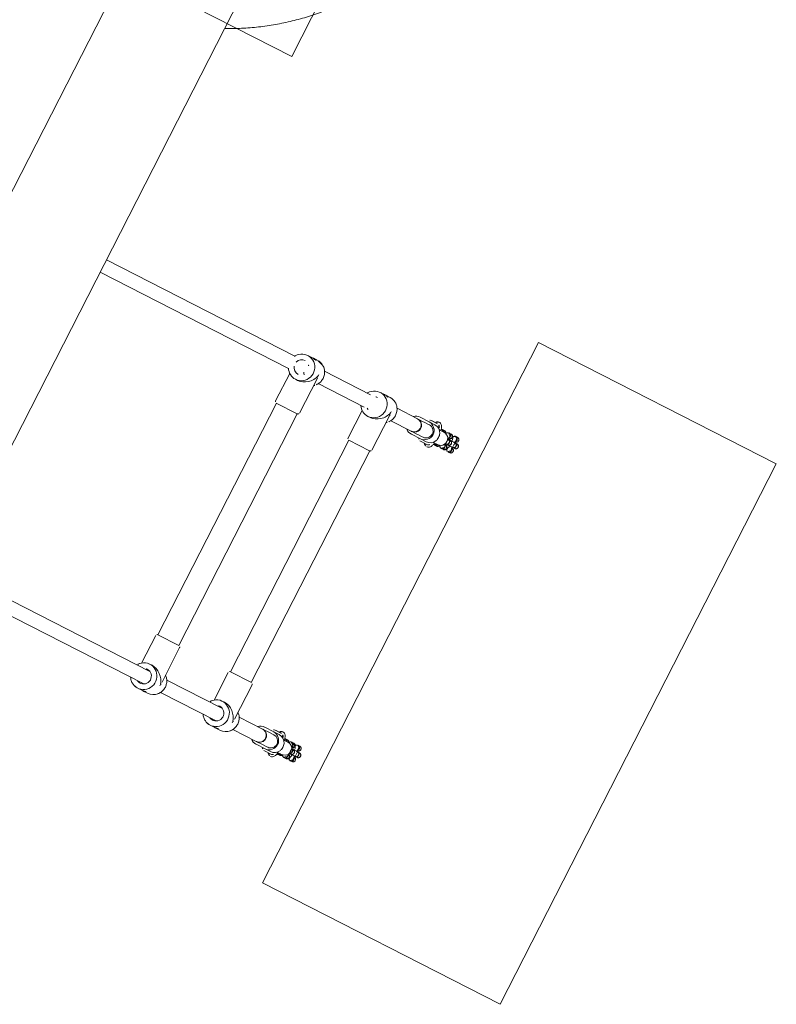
# Model space of a CAD drawing. Extents: x 5459245 to 5462690, y 5971016 to 5972523.
# Tile 84 of 198: x 5462451.503 to 5462452.376, y 5972209.974 to 5972211.11. Entities that reach past the tile are written whole.
import ezdxf

# ---------------------------------------------------------------- set-up
doc = ezdxf.new("R2010")
doc.units = 0
doc.layers.add('A_MAŁA ARCHITEKTURA', color=195, linetype='CONTINUOUS', lineweight=9)

# ---------------------------------------------------------------- blocks, each defined once
blk = doc.blocks.new('A$C43995eb0')
at = {"layer": 'A_MAŁA ARCHITEKTURA'}
for p, q in [((4300.6, 861.4), (5000.6, 861.4)), ((4300.6, 861.4), (4300.6, 553.6)), ((5000.6, 861.4), (5000.6, 553.6)), ((4300.6, 553.6), (5000.6, 553.6)), ((3836.6, 150), (4136.6, 150)), ((4136.6, 150), (4136.6, -150))]:
    blk.add_line(p, q, dxfattribs=at)
at = {"layer": 'A_MAŁA ARCHITEKTURA', "linetype": 'Continuous'}
for p, q in [((4447.6, 523), (4447.6, 520.3)), ((4453.6, 520.3), (4453.6, 523)), ((4847.6, 523.4), (4847.6, 523.3)), ((4847.6, 523.3), (4847.6, 520.9)), ((4853.6, 523.3), (4853.6, 523.4)), ((4853.6, 520.9), (4853.6, 523.3)), ((4440.6, 520), (4440.6, 518.1)), ((4440.6, 512), (4440.6, 509.3)), ((4446.6, 511), (4446.6, 511.9)), ((4447.6, 514.2), (4447.6, 511.5)), ((4453.6, 511.5), (4453.6, 514.2)), ((4454.6, 512), (4454.6, 511)), ((4460.6, 518.1), (4460.6, 520)), ((4460.6, 509.3), (4460.6, 512)), ((4840.6, 520), (4840.6, 518.3)), ((4840.6, 512.6), (4840.6, 510.1)), ((4847.6, 515.2), (4847.6, 515.1)), ((4847.6, 515.1), (4847.6, 513.2)), ((4853.6, 515.1), (4853.6, 515.2)), ((4853.6, 513.3), (4853.6, 515.1)), ((4860.6, 518.3), (4860.6, 520)), ((4860.6, 510.1), (4860.6, 512.6)), ((4440.6, 503.1), (4440.6, 500.4)), ((4442.6, 503.5), (4442.6, 498.2)), ((4458.6, 498.2), (4458.6, 503.5)), ((4460.6, 500.4), (4460.6, 503.1)), ((4840.6, 504.4), (4840.6, 501.8)), ((4842.6, 505.9), (4842.6, 500.8)), ((4842.6, 500.8), (4842.6, 500.3)), ((4858.6, 500.8), (4858.6, 505.9)), ((4858.6, 500.3), (4858.6, 500.8)), ((4860.6, 501.8), (4860.6, 504.4)), ((4437.2, 491.3), (4437.1, 491.2)), ((4437.1, 491.2), (4437.1, 485.5)), ((4437.2, 484.2), (4437.2, 492.5)), ((4439.6, 482.8), (4439.6, 490.3)), ((4440.8, 499.7), (4440.9, 499.2)), ((4442.6, 498.2), (4442.6, 497.7)), ((4458.6, 497.7), (4458.6, 498.2)), ((4460.3, 499.2), (4460.5, 499.7)), ((4461.6, 482.8), (4461.6, 490.3)), ((4464.1, 493.3), (4464, 493.3)), ((4464.1, 493.3), (4464.1, 483.3)), ((4837.2, 493.6), (4837.1, 493.5)), ((4837.1, 493.5), (4837.1, 487.8)), ((4837.2, 486.5), (4837.2, 494.8)), ((4839.6, 486), (4839.6, 493)), ((4861.6, 486), (4861.6, 493)), ((4864.1, 495.7), (4864, 495.6)), ((4864.1, 495.7), (4864.1, 485.7)), ((4437.1, 485.5), (4437.2, 485.4)), ((4439.6, 482.8), (4439.6, 471.1)), ((4442.6, 484.7), (4442.6, 483.4)), ((4442.6, 483.4), (4442.6, 477.9)), ((4442.6, 477.9), (4442.6, 476.7)), ((4442.6, 477.9), (4442.6, 476.7)), ((4458.6, 483.4), (4458.6, 484.7)), ((4458.6, 477.9), (4458.6, 483.4)), ((4458.6, 476.7), (4458.6, 477.9)), ((4458.6, 477.9), (4458.6, 476.7)), ((4461.6, 471.1), (4461.6, 482.8)), ((4464, 483.4), (4464.1, 483.3)), ((4837.1, 487.8), (4837.2, 487.8)), ((4839.6, 486), (4839.6, 474.3)), ((4842.6, 487.9), (4842.6, 486.7)), ((4842.6, 486.7), (4842.6, 481.3)), ((4842.6, 481.3), (4842.6, 480.2)), ((4842.6, 481.3), (4842.6, 480.2)), ((4842.6, 480.2), (4842.6, 474.7)), ((4858.6, 486.7), (4858.6, 487.9)), ((4858.6, 481.3), (4858.6, 486.7)), ((4858.6, 480.2), (4858.6, 481.3)), ((4858.6, 481.3), (4858.6, 480.2)), ((4858.6, 474.7), (4858.6, 480.2)), ((4861.6, 474.3), (4861.6, 486)), ((4864, 485.7), (4864.1, 485.7)), ((4442.6, 476.7), (4442.6, 471.1)), ((4442.6, 471.1), (4442.6, 469.9)), ((4442.6, 469.9), (4442.6, 469.3)), ((4442.6, 469.3), (4442.6, 442.8)), ((4458.6, 471.1), (4458.6, 476.7)), ((4458.6, 469.9), (4458.6, 471.1)), ((4458.6, 469.3), (4458.6, 469.9)), ((4458.6, 442.8), (4458.6, 469.3)), ((4842.6, 474.7), (4842.6, 473.6)), ((4842.6, 474.7), (4842.6, 474.3)), ((4842.6, 473.6), (4842.6, 473.1)), ((4842.6, 473.1), (4842.6, 442.8)), ((4858.6, 473.6), (4858.6, 474.7)), ((4858.6, 474.7), (4858.6, 474.3)), ((4858.6, 473.1), (4858.6, 473.6)), ((4858.6, 442.8), (4858.6, 473.1)), ((4449.6, 438.3), (4449.6, 438.8)), ((4498.7, 439), (4454.3, 439)), ((4500.6, 436.7), (4500.6, 437.1)), ((4800.6, 437), (4500.6, 437)), ((4500.6, 409.9), (4500.6, 436.7)), ((4800.6, 437.1), (4800.6, 409.9)), ((4847, 439), (4802.5, 439)), ((4851.6, 438.8), (4851.6, 438.3)), ((4435.1, 429.9), (4435.1, 424.4)), ((4435.1, 422.6), (4435.1, 417.1)), ((4842.6, 421.1), (4842.6, 349)), ((4858.6, 348.9), (4858.6, 421.1)), ((4865.5, 427.9), (4865.5, 427.8)), ((4866.1, 424.4), (4866.1, 429.9)), ((4866.1, 417.1), (4866.1, 422.6)), ((4466.1, 417.1), (4466.1, 419.9)), ((4500.6, 410), (4800.6, 410)), ((4835.1, 419.9), (4835.1, 417.1)), ((4442.6, 408.4), (4442.6, 349)), ((4458.6, 348.9), (4458.6, 408.4)), ((4463, 408), (4498.7, 408)), ((4802.5, 408), (4838.3, 408)), ((4449.6, 344.5), (4449.6, 345)), ((4498.7, 345.2), (4454.3, 345.2)), ((4500.6, 342.9), (4500.6, 343.3)), ((4800.6, 343.2), (4500.6, 343.2)), ((4500.6, 316.1), (4500.6, 342.9)), ((4800.6, 343.3), (4800.6, 316.1)), ((4847, 345.2), (4802.5, 345.2)), ((4851.6, 345), (4851.6, 344.5)), ((4435.1, 336), (4435.1, 330.6)), ((4865.5, 334.1), (4865.5, 334)), ((4866.1, 330.6), (4866.1, 336)), ((4435.1, 328.8), (4435.1, 323.3)), ((4466.1, 323.3), (4466.1, 326.1)), ((4835.1, 326.1), (4835.1, 323.3)), ((4842.6, 327.3), (4842.6, 66.5)), ((4858.6, 66.5), (4858.6, 327.3)), ((4866.1, 323.3), (4866.1, 328.8)), ((4442.6, 310.4), (4442.6, 66.5)), ((4458.6, 66.5), (4458.6, 310.4)), ((4463, 314.2), (4498.7, 314.2)), ((4500.6, 316.2), (4800.6, 316.2)), ((4802.5, 314.2), (4838.3, 314.2)), ((4282.9, 66.5), (4043.6, 66.5)), ((5117.4, 66.5), (4282.9, 66.5)), ((4043.6, -66.5), (4282.9, -66.5)), ((4282.9, -66.5), (5117.4, -66.5))]:
    blk.add_line(p, q, dxfattribs=at)
at = {"layer": 'A_MAŁA ARCHITEKTURA', "linetype": 'Continuous', "flags": 128}
for points in [[(4442.6, 404.2), (4442.2, 404.5), (4440.3, 405.9), (4438.7, 407.6), (4437.3, 409.4), (4436.3, 411.5), (4435.5, 413.7), (4435.2, 416), (4435.2, 418.3), (4435.5, 420.6), (4436.3, 422.8), (4437.3, 424.8), (4438.7, 426.7), (4440.3, 428.4), (4442.2, 429.8), (4444.3, 430.9), (4446.5, 431.7), (4448.9, 432.1), (4451.2, 432.2), (4453.6, 431.9), (4455.9, 431.3), (4458, 430.4), (4460, 429.1), (4461.8, 427.6), (4463.3, 425.8), (4464.5, 423.8), (4465.4, 421.7), (4466, 419.4), (4466.1, 417.1), (4466.1, 417.1)], [(4839.8, 406.4), (4838.3, 408), (4837, 409.9), (4836.1, 412), (4835.4, 414.3), (4835.2, 416.6), (4835.2, 418.9), (4835.7, 421.1), (4836.5, 423.3), (4837.6, 425.3), (4839.1, 427.2), (4840.8, 428.8), (4842.7, 430.1), (4844.8, 431.1), (4847.1, 431.8), (4849.5, 432.2), (4851.8, 432.2), (4854.2, 431.8), (4856.4, 431.1), (4858.6, 430.1), (4860.5, 428.8), (4862.2, 427.2), (4863.7, 425.3), (4864.8, 423.3), (4865.6, 421.1), (4866, 418.9), (4866.1, 417.1)], [(4858.6, 413.1), (4859.2, 414.5), (4859.6, 416.3), (4859.6, 418), (4859.2, 419.8), (4858.5, 421.4), (4857.5, 422.8), (4856.2, 424.1), (4854.6, 425), (4852.9, 425.6), (4851.1, 425.9), (4849.3, 425.8), (4847.5, 425.3), (4845.9, 424.6), (4844.4, 423.5), (4843.3, 422.1), (4842.4, 420.6), (4841.8, 418.9), (4841.6, 417.1), (4841.6, 417.1)], [(4443.1, 310.2), (4442.2, 310.7), (4440.3, 312.1), (4438.7, 313.7), (4437.3, 315.6), (4436.3, 317.7), (4435.5, 319.9), (4435.2, 322.2), (4435.2, 324.5), (4435.5, 326.8), (4436.3, 329), (4437.3, 331), (4438.7, 332.9), (4440.3, 334.6), (4442.2, 336), (4444.3, 337.1), (4446.5, 337.9), (4448.9, 338.3), (4451.2, 338.4), (4453.6, 338.1), (4455.9, 337.5), (4458, 336.6), (4460, 335.3), (4461.8, 333.8), (4463.3, 332), (4464.5, 330), (4465.4, 327.9), (4466, 325.6), (4466.1, 323.3), (4466.1, 323.3)], [(4456.8, 329.7), (4455.4, 328.6), (4454.5, 328.1)], [(4839.8, 312.6), (4838.3, 314.2), (4837, 316.1), (4836.1, 318.2), (4835.4, 320.5), (4835.2, 322.8), (4835.2, 325.1), (4835.7, 327.3), (4836.5, 329.5), (4837.6, 331.5), (4839.1, 333.4), (4840.8, 335), (4842.7, 336.3), (4844.8, 337.3), (4847.1, 338), (4849.5, 338.4), (4851.8, 338.4), (4854.2, 338), (4856.4, 337.3), (4858.6, 336.3), (4860.5, 335), (4862.2, 333.4), (4863.7, 331.5), (4864.8, 329.5), (4865.6, 327.3), (4866, 325.1), (4866.1, 323.3)], [(4858.6, 319.3), (4859.2, 320.7), (4859.6, 322.4), (4859.6, 324.2), (4859.2, 325.9), (4858.5, 327.6), (4857.5, 329), (4856.2, 330.2), (4854.6, 331.2), (4852.9, 331.8), (4851.1, 332.1), (4849.3, 332), (4847.5, 331.5), (4845.9, 330.8), (4844.4, 329.7), (4843.3, 328.3), (4842.4, 326.8), (4841.8, 325.1), (4841.6, 323.3), (4841.6, 323.3)]]:
    blk.add_lwpolyline(points, dxfattribs=at)
at = {"layer": 'A_MAŁA ARCHITEKTURA', "linetype": 'Continuous'}
for centre, radius, start, end in [((4450.6, 503.5), 8, 0, 180), ((4850.6, 505.9), 8, 0, 180), ((4450.3, 490.3), 10.6, 113.4193, 179.5383), ((4451, 490.3), 10.6, 0.4617, 66.5807), ((4850.3, 492.9), 10.7, 113.6056, 179.6079), ((4851, 492.9), 10.7, 0.3921, 66.3944), ((4441, 492.5), 3.87, 82.7309, 180), ((4450.6, 482.5), 11, 1.4831, 178.5169), ((4450.6, 484.5), 8, 1.4703, 178.5297), ((4460.2, 492.5), 3.86, 12.1708, 97.2691), ((4841, 494.8), 3.87, 85.8939, 180), ((4850.6, 485.7), 11, 1.2658, 178.7342), ((4850.6, 487.7), 8, 1.2549, 178.7451), ((4860.2, 494.8), 3.86, 12.1708, 94.1061), ((4441, 484.2), 3.87, 180, 248.7631), ((4450.6, 469.7), 8, 1.4504, 178.5496), ((4450.6, 469.1), 8, 1.444, 178.556), ((4460.2, 484.2), 3.87, 291.2369, 347.8292), ((4841, 486.5), 3.86, 180, 248.7631), ((4850.6, 473.4), 8, 1.2379, 178.7621), ((4850.6, 472.9), 8, 1.2324, 178.7676), ((4860.2, 486.5), 3.86, 291.2369, 347.8292), ((4450.1, 471.2), 10.5, 180.2227, 224.4381), ((4451.2, 471.2), 10.5, 315.5285, 359.8107), ((4850.2, 474.3), 10.6, 180.1888, 224.2768), ((4851.1, 474.3), 10.5, 315.6948, 359.8396), ((4451, 429.6), 15.3, 38.1682, 50.1384), ((4498.7, 437.1), 1.9, 0, 90), ((4802.5, 437.1), 1.9, 90, 180), ((4851.2, 429.8), 14.9, 0.2169, 48.1747), ((4450.2, 417.2), 8.6, 180.1078, 216.4395), ((4451.1, 417.2), 8.58, 323.5266, 1.0274), ((4451.1, 417.2), 15, 300.0489, 359.6258), ((4498.7, 409.9), 1.9, 270, 0), ((4802.5, 409.9), 1.9, 180, 270), ((4850.2, 417.1), 8.56, 180.048, 207.9699), ((4451, 335.8), 15.3, 38.1682, 50.1384), ((4498.7, 343.3), 1.9, 0, 90), ((4802.5, 343.3), 1.9, 90, 180), ((4851.2, 336), 14.9, 0.2169, 48.1747), ((4450.6, 336.3), 9.02, 227.4451, 245.3133), ((4450.5, 323.4), 8.82, 180.6803, 254.2027), ((4450.9, 323.4), 8.76, 285.5188, 0.6831), ((4451.1, 323.4), 15, 298.1002, 359.6096), ((4850.2, 323.3), 8.56, 180.048, 207.9699), ((4498.7, 316.1), 1.9, 270, 0), ((4802.5, 316.1), 1.9, 180, 270)]:
    blk.add_arc(centre, radius, start, end, dxfattribs=at)
for centre, major_axis, start_param, end_param in [((4450.6, 423.5), (-12.2, 12.2), 5.379421, 5.443982), ((4450.6, 423.5), (12.2, 12.2), 0.903765, 0.968326), ((4450.6, 423.5), (12.2, 12.2), 0.667032, 0.903765), ((4450.6, 423.5), (-12.2, 12.2), 3.808624, 5.379421), ((4850.6, 423.5), (12.2, 12.2), 0.903765, 2.474561), ((4850.6, 423.5), (-12.2, 12.2), 5.379421, 5.616154), ((4850.6, 423.5), (12.2, 12.2), 0.839204, 0.903765), ((4850.6, 423.5), (12.2, -12.2), 2.173267, 2.237828), ((4450.6, 329.7), (-12.2, 12.2), 5.379421, 5.443982), ((4450.6, 329.7), (12.2, 12.2), 0.903765, 0.968326), ((4450.6, 329.7), (12.2, 12.2), 0.667032, 0.903765), ((4450.6, 329.7), (-12.2, 12.2), 3.808624, 5.379421), ((4850.6, 329.7), (12.2, 12.2), 0.903765, 2.474561), ((4850.6, 329.7), (-12.2, 12.2), 5.379421, 5.616154), ((4850.6, 329.7), (12.2, 12.2), 0.839204, 0.903765), ((4850.6, 329.7), (12.2, -12.2), 2.173267, 2.237828)]:
    blk.add_ellipse(centre, major_axis=major_axis, ratio=0.787434, start_param=start_param, end_param=end_param, dxfattribs=at)
for points, knots in [([(4440.7, 520), (4440.7, 520.1), (4440.6, 520.5), (4440.9, 521.3), (4441.4, 522.2), (4442.3, 522.8), (4443.3, 523.1), (4444.3, 523.1), (4445.2, 522.7), (4446, 522.1), (4446.5, 521.2), (4446.6, 520.4), (4446.6, 520), (4446.6, 520)], [0, 0, 0, 0, 0.019603, 0.132293, 0.244595, 0.354242, 0.460249, 0.563361, 0.665532, 0.768973, 0.875332, 0.985122, 1, 1, 1, 1]), ([(4453.6, 523), (4453.6, 523.4), (4453.6, 524), (4453.2, 524.7), (4452.7, 525.3), (4452.2, 525.7), (4451.6, 526), (4450.9, 526.1), (4450.3, 526.1), (4449.6, 526), (4448.9, 525.6), (4448.3, 525), (4447.8, 524.2), (4447.7, 523.4), (4447.6, 523)], [0, 0, 0, 0, 0.102248, 0.191567, 0.266462, 0.327492, 0.414066, 0.466939, 0.52558, 0.619962, 0.688057, 0.773697, 0.878364, 1, 1, 1, 1]), ([(4453.6, 523), (4453.6, 523), (4453.6, 523.4), (4453.5, 524.1), (4453, 524.9), (4452.2, 525.6), (4451.4, 525.9), (4450.8, 526), (4450.3, 525.9), (4449.6, 525.8), (4448.8, 525.4), (4448.1, 524.7), (4447.7, 523.9), (4447.6, 523.3), (4447.6, 523), (4447.6, 523)], [0, 0, 0, 0, 0.004287, 0.111621, 0.218955, 0.326276, 0.433577, 0.48664, 0.539698, 0.592756, 0.700028, 0.807313, 0.914638, 0.995713, 1, 1, 1, 1]), ([(4447.6, 523.1), (4447.6, 523.1), (4447.6, 523.2), (4447.6, 523.1), (4447.6, 523)], [0, 0, 0, 0, 0.0559504, 1, 1, 1, 1]), ([(4453.6, 520.4), (4453.6, 520.4), (4453.6, 520.7), (4453.5, 521.4), (4453, 522.2), (4452.2, 522.9), (4451.4, 523.2), (4450.8, 523.3), (4450.3, 523.2), (4449.6, 523.1), (4448.8, 522.7), (4448.1, 522), (4447.7, 521.2), (4447.6, 520.6), (4447.6, 520.4), (4447.6, 520.4)], [0, 0, 0, 0, 0.004286, 0.111621, 0.218955, 0.326276, 0.433577, 0.48664, 0.539698, 0.592756, 0.700028, 0.807313, 0.914638, 0.995714, 1, 1, 1, 1]), ([(4453.6, 523), (4453.6, 523.1), (4453.6, 523.2), (4453.6, 523.1), (4453.6, 523.1)], [0, 0, 0, 0, 0.94405, 1, 1, 1, 1]), ([(4454.6, 520), (4454.6, 520.2), (4454.7, 520.7), (4455, 521.6), (4455.6, 522.4), (4456.5, 523), (4457.6, 523.2), (4458.5, 523), (4459.4, 522.5), (4460.1, 521.8), (4460.6, 520.9), (4460.6, 520.3), (4460.6, 520)], [0, 0, 0, 0, 0.055406, 0.167432, 0.279068, 0.387573, 0.492494, 0.595039, 0.697341, 0.801514, 0.908904, 1, 1, 1, 1]), ([(4840.7, 520), (4840.7, 520.1), (4840.6, 520.5), (4840.9, 521.2), (4841.4, 522.2), (4842.3, 522.8), (4843.2, 523.1), (4844.3, 523.1), (4845.2, 522.7), (4846, 522.1), (4846.5, 521.2), (4846.6, 520.4), (4846.6, 520), (4846.6, 520)], [0, 0, 0, 0, 0.019509, 0.13142, 0.243004, 0.352339, 0.458576, 0.562321, 0.66523, 0.769212, 0.8757, 0.985133, 1, 1, 1, 1]), ([(4853.6, 523.3), (4853.6, 523.6), (4853.6, 524.2), (4853.2, 525), (4852.7, 525.6), (4852.2, 526), (4851.6, 526.3), (4850.9, 526.4), (4850.3, 526.4), (4849.6, 526.2), (4848.9, 525.8), (4848.3, 525.3), (4847.8, 524.4), (4847.7, 523.7), (4847.6, 523.3)], [0, 0, 0, 0, 0.102291, 0.191709, 0.266731, 0.327876, 0.414508, 0.467186, 0.525734, 0.620203, 0.688339, 0.773972, 0.87855, 1, 1, 1, 1]), ([(4853.6, 523.3), (4853.6, 523.4), (4853.6, 523.7), (4853.5, 524.4), (4853, 525.2), (4852.2, 525.9), (4851.4, 526.2), (4850.8, 526.3), (4850.3, 526.3), (4849.6, 526.1), (4848.8, 525.8), (4848.1, 525), (4847.7, 524.2), (4847.6, 523.6), (4847.6, 523.4), (4847.6, 523.3)], [0, 0, 0, 0, 0.0042865, 0.1116213, 0.2189554, 0.3262763, 0.4335768, 0.4866395, 0.5396978, 0.5927561, 0.7000285, 0.8073133, 0.9146378, 0.9957135, 1, 1, 1, 1]), ([(4853.6, 520.9), (4853.6, 520.9), (4853.6, 521.2), (4853.5, 521.9), (4853, 522.7), (4852.2, 523.4), (4851.4, 523.7), (4850.8, 523.8), (4850.3, 523.8), (4849.6, 523.6), (4848.8, 523.3), (4848.1, 522.6), (4847.7, 521.7), (4847.6, 521.1), (4847.6, 520.9), (4847.6, 520.9)], [0, 0, 0, 0, 0.004286, 0.111621, 0.218955, 0.326276, 0.433577, 0.48664, 0.539698, 0.592756, 0.700028, 0.807313, 0.914638, 0.995714, 1, 1, 1, 1]), ([(4854.6, 520), (4854.7, 520.4), (4854.7, 521.1), (4855.3, 522), (4856.1, 522.7), (4857, 523.1), (4858.1, 523.1), (4859, 522.8), (4859.8, 522.2), (4860.4, 521.3), (4860.6, 520.6), (4860.6, 520.1), (4860.6, 520)], [0, 0, 0, 0, 0.111359, 0.22277, 0.332625, 0.439431, 0.543536, 0.646457, 0.750117, 0.856083, 0.965004, 1, 1, 1, 1]), ([(4443.6, 521.1), (4443.6, 521.1), (4443.3, 521.1), (4442.6, 520.9), (4441.7, 520.4), (4441, 519.7), (4440.7, 518.9), (4440.6, 518.3), (4440.7, 517.8), (4440.7, 517.5), (4440.8, 517.3)], [0, 0, 0, 0, 0.007262, 0.189115, 0.370966, 0.552794, 0.734589, 0.82449, 0.914384, 1, 1, 1, 1]), ([(4443.6, 512.2), (4443.6, 512.2), (4443.3, 512.2), (4442.6, 512.1), (4441.7, 511.6), (4441, 510.8), (4440.7, 510), (4440.6, 509.4), (4440.7, 508.9), (4440.7, 508.6), (4440.8, 508.5)], [0, 0, 0, 0, 0.007262, 0.189115, 0.370966, 0.552794, 0.734589, 0.82449, 0.914384, 1, 1, 1, 1]), ([(4443.6, 514.9), (4443.6, 514.9), (4443.3, 514.9), (4442.6, 514.7), (4441.7, 514.3), (4441, 513.5), (4440.7, 512.8), (4440.6, 512.2), (4440.7, 512), (4440.7, 512)], [0, 0, 0, 0, 0.008575, 0.223306, 0.438036, 0.652739, 0.867401, 0.973557, 1, 1, 1, 1]), ([(4440.8, 517.4), (4440.8, 517.2), (4441, 516.7), (4441.5, 516), (4442.1, 515.4), (4442.6, 515.1), (4442.7, 515)], [0, 0, 0, 0, 0.215256, 0.448671, 0.881177, 1, 1, 1, 1]), ([(4447.6, 516.4), (4447.1, 516.4), (4446, 516.2), (4444.4, 515.9), (4442.8, 515.2), (4441.7, 514.3), (4441, 513.5), (4440.8, 513), (4440.8, 512.7)], [0, 0, 0, 0, 0.180852, 0.336768, 0.525138, 0.748778, 0.873431, 1, 1, 1, 1]), ([(4443.6, 521.1), (4443.7, 521.1), (4444, 521.1), (4444.7, 520.9), (4445.5, 520.5), (4445.9, 520), (4446.1, 519.8)], [0, 0, 0, 0, 0.014082, 0.366701, 0.719321, 1, 1, 1, 1]), ([(4443.6, 514.9), (4443.7, 514.9), (4444, 514.9), (4444.7, 514.7), (4445.6, 514.2), (4446.3, 513.5), (4446.6, 512.7), (4446.7, 512.2), (4446.6, 512), (4446.6, 511.9)], [0, 0, 0, 0, 0.0085753, 0.2233086, 0.4380423, 0.6527628, 0.867436, 0.9735846, 1, 1, 1, 1]), ([(4443.6, 512.2), (4443.7, 512.2), (4444, 512.2), (4444.7, 512.1), (4445.6, 511.6), (4446, 511.1), (4446.2, 510.9)], [0, 0, 0, 0, 0.0132634, 0.3453951, 0.6775272, 1, 1, 1, 1]), ([(4447.6, 519.7), (4447.4, 519.7), (4446.9, 519.8), (4446.4, 519.9), (4446.3, 519.9), (4446.2, 519.9)], [0, 0, 0, 0, 0.262935, 0.62743, 1, 1, 1, 1]), ([(4447.6, 520.5), (4447.6, 520.3), (4447.6, 519.9), (4447.6, 518.8), (4447.6, 517.1), (4447.6, 515.5), (4447.6, 514.7), (4447.6, 514.5)], [0, 0, 0, 0, 0.196256, 0.377173, 0.69194, 0.946314, 1, 1, 1, 1]), ([(4453.6, 514.2), (4453.6, 514.5), (4453.6, 515.1), (4453.2, 515.9), (4452.7, 516.4), (4452.2, 516.9), (4451.6, 517.1), (4450.9, 517.3), (4450.3, 517.3), (4449.6, 517.1), (4448.9, 516.7), (4448.3, 516.2), (4447.8, 515.3), (4447.7, 514.6), (4447.6, 514.2)], [0, 0, 0, 0, 0.102248, 0.191567, 0.266462, 0.327492, 0.414066, 0.466939, 0.52558, 0.619962, 0.688057, 0.773697, 0.878364, 1, 1, 1, 1]), ([(4453.6, 514.2), (4453.6, 514.2), (4453.6, 514.5), (4453.5, 515.2), (4453, 516.1), (4452.2, 516.7), (4451.4, 517), (4450.8, 517.1), (4450.3, 517.1), (4449.6, 517), (4448.8, 516.6), (4448.1, 515.9), (4447.7, 515), (4447.6, 514.4), (4447.6, 514.2), (4447.6, 514.2)], [0, 0, 0, 0, 0.004287, 0.111621, 0.218955, 0.326276, 0.433577, 0.48664, 0.539698, 0.592756, 0.700028, 0.807313, 0.914638, 0.995713, 1, 1, 1, 1]), ([(4453.6, 511.5), (4453.6, 511.5), (4453.6, 511.9), (4453.5, 512.5), (4453, 513.4), (4452.2, 514), (4451.4, 514.3), (4450.8, 514.4), (4450.3, 514.4), (4449.6, 514.2), (4448.8, 513.9), (4448.1, 513.2), (4447.7, 512.4), (4447.6, 511.8), (4447.6, 511.5), (4447.6, 511.5)], [0, 0, 0, 0, 0.004286, 0.111621, 0.218955, 0.326276, 0.433577, 0.48664, 0.539698, 0.592756, 0.700028, 0.807313, 0.914638, 0.995714, 1, 1, 1, 1]), ([(4447.6, 514.3), (4447.6, 514.3), (4447.6, 514.3), (4447.6, 514.2), (4447.6, 514.1)], [0, 0, 0, 0, 0.05595, 1, 1, 1, 1]), ([(4447.6, 511.6), (4447.6, 511.4), (4447.6, 511.3), (4447.6, 510.9), (4447.6, 510.9)], [0, 0, 0, 0, 0.879526, 1, 1, 1, 1]), ([(4453.6, 514.5), (4453.6, 514.7), (4453.6, 515.5), (4453.6, 517.1), (4453.6, 518.8), (4453.6, 519.9), (4453.6, 520.3), (4453.6, 520.5)], [0, 0, 0, 0, 0.053686, 0.30806, 0.622827, 0.803744, 1, 1, 1, 1]), ([(4455.1, 519.9), (4455.1, 519.9), (4455.1, 520), (4455, 519.9), (4454.6, 519.9), (4454.1, 519.8), (4453.7, 519.7), (4453.6, 519.7)], [0, 0, 0, 0, 0.0753643, 0.2450525, 0.5802527, 0.9206216, 1, 1, 1, 1]), ([(4460.5, 512.7), (4460.5, 513), (4460.3, 513.4), (4459.8, 514.1), (4459, 514.9), (4457.8, 515.5), (4456.3, 516), (4454.8, 516.4), (4453.8, 516.4), (4453.6, 516.4)], [0, 0, 0, 0, 0.090829, 0.189321, 0.371821, 0.533954, 0.682108, 0.963184, 1, 1, 1, 1]), ([(4453.6, 514.1), (4453.6, 514.2), (4453.6, 514.3), (4453.6, 514.3), (4453.6, 514.3)], [0, 0, 0, 0, 0.94405, 1, 1, 1, 1]), ([(4453.6, 510.9), (4453.6, 510.9), (4453.6, 511.3), (4453.6, 511.4), (4453.6, 511.6)], [0, 0, 0, 0, 0.121133, 1, 1, 1, 1]), ([(4455.1, 511.1), (4455.1, 511.1), (4455.1, 511.1), (4455, 511.1), (4454.6, 511), (4454.1, 510.9), (4453.7, 510.9), (4453.6, 510.9)], [0, 0, 0, 0, 0.075364, 0.245052, 0.580253, 0.920622, 1, 1, 1, 1]), ([(4457.6, 514.9), (4457.6, 514.9), (4457.3, 514.9), (4456.6, 514.7), (4455.7, 514.2), (4455, 513.5), (4454.7, 512.7), (4454.6, 512.2), (4454.6, 512), (4454.6, 511.9)], [0, 0, 0, 0, 0.008575, 0.223309, 0.438042, 0.652763, 0.867436, 0.973585, 1, 1, 1, 1]), ([(4457.6, 521.1), (4457.6, 521.1), (4457.6, 521.1), (4457.5, 521.1), (4457.3, 521.1), (4456.8, 521), (4456, 520.7), (4455.4, 520.3), (4455.3, 520), (4455.3, 519.9)], [0, 0, 0, 0, 0.01465, 0.025737, 0.070097, 0.248088, 0.607797, 0.974628, 1, 1, 1, 1]), ([(4457.6, 512.2), (4457.6, 512.2), (4457.6, 512.2), (4457.5, 512.2), (4457.3, 512.2), (4456.8, 512.1), (4456, 511.8), (4455.4, 511.4), (4455.3, 511.1), (4455.3, 511.1)], [0, 0, 0, 0, 0.01465, 0.025737, 0.070097, 0.248088, 0.607797, 0.974628, 1, 1, 1, 1]), ([(4457.6, 521.1), (4457.6, 521.1), (4457.7, 521.1), (4457.7, 521.1), (4457.9, 521.1), (4458.5, 521), (4459.3, 520.7), (4460, 520), (4460.5, 519.1), (4460.6, 518.3), (4460.6, 517.7), (4460.5, 517.4), (4460.5, 517.3)], [0, 0, 0, 0, 0.007225, 0.012693, 0.034569, 0.122347, 0.299741, 0.480631, 0.661489, 0.842314, 0.93174, 1, 1, 1, 1]), ([(4457.6, 514.9), (4457.6, 514.9), (4458, 514.9), (4458.7, 514.7), (4459.6, 514.3), (4460.3, 513.5), (4460.6, 512.8), (4460.6, 512.2), (4460.6, 512), (4460.6, 512)], [0, 0, 0, 0, 0.008575, 0.223306, 0.438036, 0.652739, 0.867401, 0.973557, 1, 1, 1, 1]), ([(4457.6, 512.2), (4457.6, 512.2), (4457.7, 512.2), (4457.7, 512.2), (4457.9, 512.2), (4458.5, 512.1), (4459.3, 511.8), (4460, 511.1), (4460.5, 510.3), (4460.6, 509.4), (4460.6, 508.8), (4460.5, 508.6), (4460.5, 508.4)], [0, 0, 0, 0, 0.007225, 0.012693, 0.034569, 0.122347, 0.299741, 0.480631, 0.661489, 0.842314, 0.93174, 1, 1, 1, 1]), ([(4458.5, 515.1), (4459, 515.4), (4459.7, 515.8), (4460.3, 516.6), (4460.4, 517.1), (4460.5, 517.4)], [0, 0, 0, 0, 0.426105, 0.710863, 1, 1, 1, 1]), ([(4843.6, 521.2), (4843.6, 521.2), (4843.3, 521.2), (4842.6, 521.1), (4841.7, 520.6), (4841, 519.8), (4840.7, 519), (4840.6, 518.4), (4840.7, 517.9), (4840.7, 517.6), (4840.8, 517.4)], [0, 0, 0, 0, 0.007231, 0.188309, 0.369385, 0.550439, 0.731459, 0.820978, 0.910489, 1, 1, 1, 1]), ([(4843.6, 513), (4843.6, 513), (4843.3, 513), (4842.6, 512.9), (4841.7, 512.4), (4841, 511.6), (4840.7, 510.8), (4840.6, 510.2), (4840.7, 509.7), (4840.7, 509.4), (4840.8, 509.2)], [0, 0, 0, 0, 0.007231, 0.188309, 0.369385, 0.550439, 0.731459, 0.820978, 0.910489, 1, 1, 1, 1]), ([(4843.6, 515.5), (4843.6, 515.5), (4843.3, 515.5), (4842.6, 515.4), (4841.7, 514.9), (4841, 514.1), (4840.7, 513.3), (4840.6, 512.8), (4840.7, 512.6), (4840.7, 512.6)], [0, 0, 0, 0, 0.008575, 0.223306, 0.438036, 0.652739, 0.867401, 0.973557, 1, 1, 1, 1]), ([(4840.8, 517.4), (4840.9, 517.1), (4841.3, 516.3), (4842, 515.6), (4842.4, 515.4), (4842.5, 515.4)], [0, 0, 0, 0, 0.480563, 0.967201, 1, 1, 1, 1]), ([(4847.6, 516.9), (4847.5, 516.9), (4846.7, 516.8), (4845.3, 516.6), (4843.4, 516), (4842, 515.2), (4841.3, 514.5), (4841, 514), (4840.8, 513.6), (4840.8, 513.4)], [0, 0, 0, 0, 0.056305, 0.238666, 0.454285, 0.710392, 0.804986, 0.903437, 1, 1, 1, 1]), ([(4843.6, 521.2), (4843.7, 521.2), (4844, 521.2), (4844.7, 521.1), (4845.5, 520.7), (4845.9, 520.2), (4846, 520.1)], [0, 0, 0, 0, 0.0145627, 0.3792296, 0.743897, 1, 1, 1, 1]), ([(4843.6, 515.5), (4843.7, 515.5), (4844, 515.5), (4844.7, 515.3), (4845.6, 514.8), (4846.3, 514.1), (4846.6, 513.3), (4846.7, 512.8), (4846.6, 512.6), (4846.6, 512.5)], [0, 0, 0, 0, 0.008575, 0.223309, 0.438042, 0.652763, 0.867436, 0.973585, 1, 1, 1, 1]), ([(4843.6, 513), (4843.7, 513), (4844, 513), (4844.7, 512.9), (4845.4, 512.5), (4845.7, 512.2), (4845.8, 512.1)], [0, 0, 0, 0, 0.016289, 0.424193, 0.832097, 1, 1, 1, 1]), ([(4847.6, 520), (4847.6, 520), (4847.3, 520), (4846.9, 520.1), (4846.4, 520.1), (4846.2, 520.2), (4846.2, 520.1), (4846.2, 520.1)], [0, 0, 0, 0, 0.082459, 0.279281, 0.48807, 0.936432, 1, 1, 1, 1]), ([(4847.6, 521), (4847.6, 520.8), (4847.6, 520.5), (4847.6, 519.4), (4847.6, 517.7), (4847.6, 516.2), (4847.6, 515.4), (4847.6, 515.3)], [0, 0, 0, 0, 0.20088, 0.38606, 0.708244, 0.968612, 1, 1, 1, 1]), ([(4853.6, 515.1), (4853.6, 515.4), (4853.6, 516), (4853.2, 516.8), (4852.7, 517.4), (4852.2, 517.8), (4851.6, 518.1), (4850.9, 518.2), (4850.3, 518.2), (4849.6, 518), (4848.9, 517.6), (4848.3, 517.1), (4847.8, 516.2), (4847.7, 515.5), (4847.6, 515.1)], [0, 0, 0, 0, 0.102291, 0.191709, 0.266731, 0.327876, 0.414508, 0.467186, 0.525734, 0.620203, 0.688339, 0.773972, 0.87855, 1, 1, 1, 1]), ([(4853.6, 515.1), (4853.6, 515.1), (4853.6, 515.5), (4853.5, 516.2), (4853, 517), (4852.2, 517.7), (4851.4, 518), (4850.8, 518.1), (4850.3, 518.1), (4849.6, 517.9), (4848.8, 517.6), (4848.1, 516.8), (4847.7, 516), (4847.6, 515.4), (4847.6, 515.1), (4847.6, 515.1)], [0, 0, 0, 0, 0.004287, 0.111621, 0.218955, 0.326276, 0.433577, 0.48664, 0.539698, 0.592756, 0.700028, 0.807313, 0.914638, 0.995713, 1, 1, 1, 1]), ([(4853.5, 513.3), (4853.5, 513.4), (4853.4, 513.9), (4853, 514.5), (4852.2, 515.2), (4851.4, 515.5), (4850.8, 515.6), (4850.3, 515.5), (4849.6, 515.4), (4848.8, 515), (4848.1, 514.3), (4847.8, 513.7), (4847.7, 513.3), (4847.7, 513.2)], [0, 0, 0, 0, 0.042967, 0.167451, 0.291921, 0.416367, 0.477909, 0.539445, 0.600981, 0.725395, 0.849822, 0.974296, 1, 1, 1, 1]), ([(4853.6, 515.3), (4853.6, 515.4), (4853.6, 516.2), (4853.6, 517.7), (4853.6, 519.4), (4853.6, 520.5), (4853.6, 520.8), (4853.6, 521)], [0, 0, 0, 0, 0.031388, 0.291756, 0.61394, 0.79912, 1, 1, 1, 1]), ([(4855.2, 520.1), (4855.2, 520.2), (4855.1, 520.2), (4854.8, 520.1), (4854.4, 520), (4853.8, 520), (4853.6, 520)], [0, 0, 0, 0, 0.1864851, 0.3903956, 0.7690478, 1, 1, 1, 1]), ([(4860.5, 513.4), (4860.3, 513.8), (4860, 514.6), (4859, 515.5), (4857.8, 516.1), (4856.2, 516.6), (4854.8, 516.8), (4853.8, 516.9), (4853.6, 516.9)], [0, 0, 0, 0, 0.18315, 0.368616, 0.541898, 0.700198, 0.951477, 1, 1, 1, 1]), ([(4857.6, 515.5), (4857.6, 515.5), (4857.3, 515.5), (4856.6, 515.3), (4855.7, 514.8), (4855, 514.1), (4854.7, 513.3), (4854.6, 512.8), (4854.6, 512.6), (4854.6, 512.5)], [0, 0, 0, 0, 0.008575, 0.223309, 0.438042, 0.652763, 0.867436, 0.973585, 1, 1, 1, 1]), ([(4857.6, 521.2), (4857.6, 521.2), (4857.6, 521.2), (4857.5, 521.2), (4857.3, 521.2), (4856.8, 521.1), (4856, 520.8), (4855.5, 520.4), (4855.3, 520.1)], [0, 0, 0, 0, 0.015031, 0.026407, 0.071921, 0.254547, 0.623619, 1, 1, 1, 1]), ([(4857.6, 513), (4857.6, 513), (4857.6, 513), (4857.5, 513), (4857.3, 513), (4856.8, 512.9), (4856.1, 512.7), (4855.7, 512.3), (4855.5, 512.1)], [0, 0, 0, 0, 0.0164878, 0.0289666, 0.0788912, 0.2792144, 0.6840527, 1, 1, 1, 1]), ([(4857.6, 521.2), (4857.6, 521.2), (4857.7, 521.2), (4857.7, 521.2), (4857.9, 521.2), (4858.5, 521.1), (4859.3, 520.8), (4860, 520.1), (4860.5, 519.3), (4860.7, 518.4), (4860.6, 517.8), (4860.5, 517.5), (4860.4, 517.4)], [0, 0, 0, 0, 0.00714, 0.012543, 0.034162, 0.120906, 0.29621, 0.47497, 0.653698, 0.832393, 0.920766, 1, 1, 1, 1]), ([(4857.6, 515.5), (4857.6, 515.5), (4858, 515.5), (4858.7, 515.4), (4859.6, 514.9), (4860.3, 514.1), (4860.6, 513.3), (4860.6, 512.8), (4860.6, 512.6), (4860.6, 512.6)], [0, 0, 0, 0, 0.008575, 0.223306, 0.438036, 0.652739, 0.867401, 0.973557, 1, 1, 1, 1]), ([(4857.6, 513), (4857.6, 513), (4857.7, 513), (4857.7, 513), (4857.9, 513), (4858.5, 512.9), (4859.3, 512.6), (4860, 511.9), (4860.5, 511.1), (4860.7, 510.2), (4860.6, 509.6), (4860.5, 509.3), (4860.4, 509.2)], [0, 0, 0, 0, 0.00714, 0.012543, 0.034162, 0.120906, 0.29621, 0.47497, 0.653698, 0.832393, 0.920766, 1, 1, 1, 1]), ([(4858.8, 515.5), (4859.1, 515.6), (4859.5, 515.9), (4860, 516.4), (4860.3, 516.9), (4860.4, 517.3), (4860.5, 517.4)], [0, 0, 0, 0, 0.252691, 0.496781, 0.750826, 1, 1, 1, 1]), ([(4442.6, 503.2), (4442.6, 503.2), (4442.3, 503.1), (4441.7, 502.7), (4441, 502), (4440.7, 501.2), (4440.6, 500.5), (4440.7, 500.1), (4440.7, 499.7), (4440.8, 499.6)], [0, 0, 0, 0, 0.005284, 0.228361, 0.451411, 0.674419, 0.784702, 0.894975, 1, 1, 1, 1]), ([(4443, 505.9), (4442.9, 505.9), (4442.4, 505.8), (4441.7, 505.4), (4441, 504.7), (4440.7, 503.9), (4440.6, 503.4), (4440.7, 503.2), (4440.7, 503.1)], [0, 0, 0, 0, 0.106613, 0.353604, 0.600565, 0.847479, 0.969584, 1, 1, 1, 1]), ([(4440.8, 508.5), (4440.8, 508.3), (4441, 507.9), (4441.5, 507.1), (4442.1, 506.5), (4442.6, 506.2), (4442.7, 506.2)], [0, 0, 0, 0, 0.215256, 0.448671, 0.881177, 1, 1, 1, 1]), ([(4443.3, 506.5), (4443.2, 506.4), (4442.4, 506.1), (4441.7, 505.5), (4441, 504.6), (4440.8, 504.1), (4440.8, 503.9)], [0, 0, 0, 0, 0.07384, 0.510023, 0.753143, 1, 1, 1, 1]), ([(4446, 500), (4446.8, 500.2), (4448.3, 500.6), (4451, 500.8), (4453.4, 500.5), (4454.7, 500.2), (4455.2, 500)], [0, 0, 0, 0, 0.266006, 0.531719, 0.802227, 1, 1, 1, 1]), ([(4447.6, 510.9), (4447.4, 510.9), (4446.9, 511), (4446.4, 511.1), (4446.3, 511), (4446.2, 511)], [0, 0, 0, 0, 0.262935, 0.62743, 1, 1, 1, 1]), ([(4460.5, 503.9), (4460.5, 504.1), (4460.3, 504.5), (4459.8, 505.3), (4459.1, 506), (4458.3, 506.4), (4458, 506.5)], [0, 0, 0, 0, 0.183731, 0.382961, 0.752124, 1, 1, 1, 1]), ([(4458.2, 505.9), (4458.3, 505.9), (4458.8, 505.8), (4459.6, 505.4), (4460.3, 504.7), (4460.6, 503.9), (4460.6, 503.4), (4460.6, 503.2), (4460.6, 503.1)], [0, 0, 0, 0, 0.12434, 0.36643, 0.608491, 0.850505, 0.970187, 1, 1, 1, 1]), ([(4458.5, 506.2), (4459, 506.5), (4459.7, 507), (4460.3, 507.8), (4460.4, 508.3), (4460.5, 508.5)], [0, 0, 0, 0, 0.426105, 0.710863, 1, 1, 1, 1]), ([(4458.6, 503.1), (4458.8, 503.1), (4459.4, 502.9), (4460, 502.3), (4460.5, 501.4), (4460.6, 500.6), (4460.6, 500), (4460.5, 499.7), (4460.5, 499.6)], [0, 0, 0, 0, 0.138908, 0.361344, 0.583741, 0.806097, 0.916062, 1, 1, 1, 1]), ([(4842.6, 501.4), (4842.4, 501.3), (4841.4, 501.2), (4840, 500.8), (4838.3, 500.2), (4836.6, 499.2), (4835.5, 497.9), (4834.9, 496.6), (4834.8, 495.9), (4834.8, 495.5)], [0, 0, 0, 0, 0.069911, 0.241407, 0.402496, 0.560623, 0.758777, 0.875159, 1, 1, 1, 1]), ([(4842.6, 504.6), (4842.6, 504.6), (4842.3, 504.6), (4841.7, 504.1), (4841, 503.4), (4840.7, 502.6), (4840.6, 502), (4840.7, 501.5), (4840.7, 501.2), (4840.8, 501)], [0, 0, 0, 0, 0.005256, 0.227169, 0.449054, 0.670898, 0.780605, 0.890302, 1, 1, 1, 1]), ([(4842.9, 507.1), (4842.8, 507.1), (4842.4, 507.1), (4841.7, 506.6), (4841, 505.9), (4840.7, 505.1), (4840.6, 504.6), (4840.7, 504.4), (4840.7, 504.4)], [0, 0, 0, 0, 0.0624483, 0.3216495, 0.5808189, 0.839939, 0.9680802, 1, 1, 1, 1]), ([(4840.8, 509.2), (4840.9, 508.9), (4841.3, 508.1), (4842, 507.4), (4842.4, 507.2), (4842.5, 507.2)], [0, 0, 0, 0, 0.480563, 0.967201, 1, 1, 1, 1]), ([(4842.9, 507.4), (4842.5, 507.2), (4841.9, 506.9), (4841.3, 506.3), (4841, 505.8), (4840.8, 505.4), (4840.8, 505.2)], [0, 0, 0, 0, 0.360118, 0.56912, 0.786646, 1, 1, 1, 1]), ([(4846, 502.7), (4846.8, 502.9), (4848.3, 503.3), (4851, 503.5), (4853.4, 503.2), (4854.7, 502.9), (4855.2, 502.7)], [0, 0, 0, 0, 0.266006, 0.531719, 0.802227, 1, 1, 1, 1]), ([(4860.5, 505.2), (4860.3, 505.6), (4860, 506.4), (4859.2, 507.1), (4858.5, 507.4), (4858.3, 507.5)], [0, 0, 0, 0, 0.402509, 0.810106, 1, 1, 1, 1]), ([(4858.4, 507.1), (4858.5, 507.1), (4858.9, 507.1), (4859.6, 506.6), (4860.3, 505.9), (4860.6, 505.1), (4860.6, 504.6), (4860.6, 504.4), (4860.6, 504.4)], [0, 0, 0, 0, 0.072939, 0.32924, 0.585509, 0.84173, 0.968437, 1, 1, 1, 1]), ([(4858.6, 504.6), (4858.8, 504.5), (4859.4, 504.3), (4860, 503.7), (4860.5, 502.8), (4860.7, 502), (4860.6, 501.4), (4860.5, 501.1), (4860.4, 501)], [0, 0, 0, 0, 0.136901, 0.356124, 0.57531, 0.794454, 0.902831, 1, 1, 1, 1]), ([(4866.5, 495.5), (4866.5, 495.9), (4866.4, 496.6), (4865.8, 497.9), (4864.7, 499.2), (4863, 500.2), (4861.3, 500.8), (4859.9, 501.2), (4858.9, 501.3), (4858.6, 501.4)], [0, 0, 0, 0, 0.1248407, 0.2412225, 0.4393773, 0.5975044, 0.7585926, 0.9300892, 1, 1, 1, 1]), ([(4858.8, 507.3), (4859.1, 507.4), (4859.5, 507.7), (4860, 508.2), (4860.3, 508.7), (4860.4, 509.1), (4860.5, 509.2)], [0, 0, 0, 0, 0.252691, 0.496781, 0.750826, 1, 1, 1, 1]), ([(4442.6, 499.6), (4442.3, 499.5), (4441.3, 499.4), (4439.9, 498.9), (4438.2, 498.3), (4436.6, 497.3), (4435.5, 496), (4434.9, 494.7), (4434.8, 493.9), (4434.8, 493.5)], [0, 0, 0, 0, 0.0746048, 0.2459738, 0.4052743, 0.5597633, 0.7566052, 0.8736568, 1, 1, 1, 1]), ([(4434.8, 493.5), (4434.8, 493.1), (4434.9, 492.2), (4435.4, 490.9), (4436.2, 489.9), (4436.9, 489.4), (4437.2, 489.2)], [0, 0, 0, 0, 0.2388847, 0.5049264, 0.7924453, 1, 1, 1, 1]), ([(4466.5, 493.5), (4466.5, 493.9), (4466.4, 494.7), (4465.8, 496), (4464.7, 497.3), (4463, 498.3), (4461.4, 498.9), (4460, 499.4), (4458.9, 499.5), (4458.6, 499.6)], [0, 0, 0, 0, 0.126343, 0.243395, 0.440237, 0.594726, 0.754026, 0.925395, 1, 1, 1, 1]), ([(4464.1, 489.1), (4464.4, 489.3), (4465, 489.8), (4465.8, 490.8), (4466.4, 492.1), (4466.5, 493), (4466.5, 493.5)], [0, 0, 0, 0, 0.172484, 0.4471612, 0.7252926, 1, 1, 1, 1]), ([(4834.8, 495.5), (4834.9, 494.8), (4835, 493.7), (4835.9, 492.2), (4836.6, 491.7), (4837, 491.4)], [0, 0, 0, 0, 0.414751, 0.658039, 1, 1, 1, 1]), ([(4864.1, 491.3), (4864.6, 491.6), (4865.3, 492.1), (4866.3, 493.7), (4866.4, 494.8), (4866.5, 495.5)], [0, 0, 0, 0, 0.373567, 0.605169, 1, 1, 1, 1]), ([(4450.6, 445), (4450.2, 445), (4449.1, 444.9), (4447.2, 444.6), (4445.1, 444), (4443.1, 443.1), (4441.2, 441.9), (4439.5, 440.5), (4438.2, 439), (4437.6, 437.9), (4437.3, 437.5)], [0, 0, 0, 0, 0.076492, 0.213692, 0.350978, 0.488246, 0.625474, 0.76264, 0.899727, 1, 1, 1, 1]), ([(4460.7, 441.3), (4460.4, 441.6), (4459.5, 442.3), (4457.9, 443.3), (4455.9, 444.2), (4453.7, 444.7), (4452, 445), (4450.9, 445), (4450.6, 445)], [0, 0, 0, 0, 0.114035, 0.315654, 0.517406, 0.71928, 0.921255, 1, 1, 1, 1]), ([(4861.1, 440.9), (4860.7, 441.3), (4859.7, 442.2), (4857.9, 443.3), (4855.9, 444.1), (4853.7, 444.7), (4851.5, 445), (4849.3, 445), (4847.1, 444.6), (4845, 444), (4843, 443.1), (4841.1, 441.9), (4839.6, 440.5), (4838.7, 439.5), (4838.3, 439)], [0, 0, 0, 0, 0.069274, 0.155028, 0.240839, 0.326702, 0.412608, 0.498546, 0.584505, 0.670466, 0.756415, 0.842339, 0.928224, 1, 1, 1, 1]), ([(4437.3, 437.5), (4437.2, 437.3), (4436.7, 436.5), (4436, 435), (4435.4, 432.9), (4435.1, 431.3), (4435.2, 430.4), (4435.2, 430.2)], [0, 0, 0, 0, 0.0761, 0.359791, 0.643291, 0.926626, 1, 1, 1, 1]), ([(4435.1, 422.6), (4435.2, 423.1), (4435.2, 424.1), (4435.4, 425.7), (4435.7, 426.9), (4435.8, 427.7), (4435.8, 428), (4435.7, 427.8), (4435.5, 427.3), (4435.3, 426.4), (4435.1, 425.1), (4435.1, 424), (4435.2, 423.4), (4435.2, 423.4)], [0, 0, 0, 0, 0.110191, 0.220129, 0.328689, 0.426995, 0.512463, 0.592599, 0.677929, 0.772587, 0.87912, 0.988416, 1, 1, 1, 1]), ([(4866.1, 423.4), (4866.1, 423.5), (4866.2, 424.2), (4866.1, 425.3), (4866, 426.6), (4865.7, 427.6), (4865.6, 427.8), (4865.5, 427.9)], [0, 0, 0, 0, 0.048942, 0.289515, 0.532829, 0.773481, 1, 1, 1, 1]), ([(4865.5, 427.8), (4865.5, 427.7), (4865.5, 427.4), (4865.7, 426.6), (4865.9, 425.5), (4866.1, 424.1), (4866.2, 423), (4866.1, 422.6), (4866.1, 422.6)], [0, 0, 0, 0, 0.1822984, 0.3585875, 0.5502399, 0.7668344, 0.9996386, 1, 1, 1, 1]), ([(4858.6, 404.2), (4859.1, 404.5), (4860.3, 405.2), (4861.8, 406.6), (4863.2, 408.2), (4864.3, 409.9), (4864.8, 411.1), (4865, 411.6)], [0, 0, 0, 0, 0.174455, 0.393363, 0.612143, 0.830778, 1, 1, 1, 1]), ([(4865, 411.6), (4865.1, 411.8), (4865.5, 412.6), (4865.9, 414.2), (4866.1, 415.9), (4866.1, 416.9), (4866.1, 417.1)], [0, 0, 0, 0, 0.086445, 0.469605, 0.852545, 1, 1, 1, 1]), ([(4839.8, 406.4), (4839.8, 406.3), (4840.3, 405.8), (4841.2, 405.1), (4842.3, 404.5), (4842.6, 404.2)], [0, 0, 0, 0, 0.016523, 0.630052, 1, 1, 1, 1]), ([(4437.3, 343.6), (4437.2, 343.5), (4436.7, 342.7), (4436, 341.2), (4435.4, 339.1), (4435.1, 337.5), (4435.2, 336.6), (4435.2, 336.4)], [0, 0, 0, 0, 0.0761, 0.359791, 0.643291, 0.926626, 1, 1, 1, 1]), ([(4450.6, 351.2), (4450.2, 351.2), (4449.1, 351.1), (4447.2, 350.8), (4445.1, 350.2), (4443.1, 349.3), (4441.2, 348.1), (4439.5, 346.7), (4438.2, 345.2), (4437.6, 344.1), (4437.3, 343.6)], [0, 0, 0, 0, 0.076492, 0.213692, 0.350978, 0.488246, 0.625474, 0.76264, 0.899727, 1, 1, 1, 1]), ([(4460.7, 347.5), (4460.4, 347.8), (4459.5, 348.5), (4457.9, 349.5), (4455.9, 350.3), (4453.7, 350.9), (4452, 351.1), (4450.9, 351.2), (4450.6, 351.2)], [0, 0, 0, 0, 0.114035, 0.315654, 0.517406, 0.71928, 0.921255, 1, 1, 1, 1]), ([(4861.1, 347.1), (4860.7, 347.5), (4859.7, 348.4), (4857.9, 349.4), (4855.9, 350.3), (4853.7, 350.9), (4851.5, 351.2), (4849.3, 351.2), (4847.1, 350.8), (4845, 350.2), (4843, 349.3), (4841.1, 348), (4839.6, 346.7), (4838.7, 345.7), (4838.3, 345.2)], [0, 0, 0, 0, 0.069274, 0.1550282, 0.2408391, 0.3267016, 0.4126075, 0.4985462, 0.5845049, 0.6704659, 0.7564153, 0.8423389, 0.9282236, 1, 1, 1, 1]), ([(4435.1, 328.8), (4435.2, 329.3), (4435.2, 330.3), (4435.4, 331.9), (4435.7, 333.1), (4435.8, 333.9), (4435.8, 334.2), (4435.7, 334), (4435.5, 333.5), (4435.3, 332.6), (4435.1, 331.3), (4435.1, 330.2), (4435.2, 329.6), (4435.2, 329.6)], [0, 0, 0, 0, 0.110191, 0.220129, 0.328689, 0.426995, 0.512463, 0.592599, 0.677929, 0.772587, 0.87912, 0.988416, 1, 1, 1, 1]), ([(4866.1, 329.6), (4866.1, 329.7), (4866.2, 330.4), (4866.1, 331.5), (4866, 332.8), (4865.7, 333.8), (4865.6, 334), (4865.5, 334.1)], [0, 0, 0, 0, 0.048942, 0.289515, 0.532829, 0.773481, 1, 1, 1, 1]), ([(4865.5, 334), (4865.5, 333.9), (4865.5, 333.6), (4865.7, 332.8), (4865.9, 331.7), (4866.1, 330.3), (4866.2, 329.2), (4866.1, 328.8), (4866.1, 328.8)], [0, 0, 0, 0, 0.182298, 0.358587, 0.55024, 0.766834, 0.999639, 1, 1, 1, 1]), ([(4865, 317.8), (4865.1, 318), (4865.5, 318.8), (4865.9, 320.4), (4866.1, 322.1), (4866.1, 323.1), (4866.1, 323.3)], [0, 0, 0, 0, 0.086445, 0.469605, 0.852545, 1, 1, 1, 1]), ([(4839.8, 312.5), (4839.8, 312.5), (4840.3, 312), (4841.2, 311.2), (4842.3, 310.6), (4842.6, 310.4)], [0, 0, 0, 0, 0.016523, 0.630052, 1, 1, 1, 1]), ([(4858.6, 310.4), (4859.1, 310.7), (4860.3, 311.4), (4861.8, 312.8), (4863.2, 314.4), (4864.3, 316.1), (4864.8, 317.3), (4865, 317.8)], [0, 0, 0, 0, 0.174455, 0.393363, 0.612143, 0.830778, 1, 1, 1, 1]), ([(4142.9, 66.5), (4142.2, 67.9), (4140.1, 72.2), (4136.3, 79.3), (4131.4, 87.9), (4126.2, 96.3), (4120.8, 104.6), (4115.1, 112.6), (4109.2, 120.4), (4103, 128.1), (4096.6, 135.5), (4090, 142.7), (4083.2, 149.6), (4076.1, 156.4), (4069.1, 162.6), (4062.5, 168.2), (4056.4, 173), (4050.8, 177.1), (4045.5, 180.8), (4040.5, 184), (4035.5, 186.8), (4030.5, 189.3), (4025.6, 191.5), (4020.6, 193.5), (4015.5, 195.1), (4010.2, 196.5), (4004.7, 197.7), (3999.2, 198.5), (3993.6, 199.1), (3988, 199.3), (3982.3, 199.2), (3976.7, 198.8), (3971, 198.1), (3965.5, 197.1), (3959.9, 195.7), (3954.5, 194.1), (3949.3, 192.2), (3944.3, 190.1), (3939.4, 187.7), (3934.7, 185.1), (3929.9, 182.2), (3925.2, 179.1), (3920.4, 175.6), (3915.4, 171.8), (3909.6, 167.2), (3903.1, 161.6), (3896.1, 155.3), (3889.2, 148.7), (3882.5, 141.9), (3876, 134.7), (3869.7, 127.3), (3863.5, 119.7), (3857.6, 111.8), (3851.9, 103.8), (3846.6, 95.6), (3841.4, 87.2), (3836.6, 78.6), (3832.9, 71.7), (3830.9, 67.6), (3830.4, 66.5)], [0, 0, 0, 0, 0.01066, 0.033627, 0.056679, 0.079754, 0.102774, 0.125591, 0.148493, 0.171399, 0.194218, 0.216979, 0.239712, 0.26238, 0.285441, 0.305184, 0.322962, 0.339563, 0.354187, 0.368049, 0.381376, 0.394308, 0.406949, 0.419377, 0.431648, 0.444681, 0.45757, 0.47061, 0.483696, 0.496826, 0.509996, 0.523199, 0.536431, 0.549682, 0.562944, 0.576226, 0.589237, 0.601702, 0.614272, 0.626982, 0.639904, 0.653137, 0.666825, 0.681164, 0.697205, 0.718971, 0.740909, 0.763063, 0.785428, 0.807993, 0.830737, 0.853644, 0.876588, 0.899517, 0.922434, 0.945343, 0.968245, 0.991144, 1, 1, 1, 1])]:
    blk.add_open_spline(points, degree=3, knots=knots, dxfattribs=at)

msp = doc.modelspace()

# ---------------------------------------------------------------- block references
at = {"layer": 'A_MAŁA ARCHITEKTURA', "xscale": 0.001, "yscale": 0.001, "zscale": 0.001, "rotation": 242.9301705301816}
msp.add_blockref('A$C43995eb0', (5462453.5658, 5972214.8187), dxfattribs=at)

doc.saveas('drawing.dxf')
